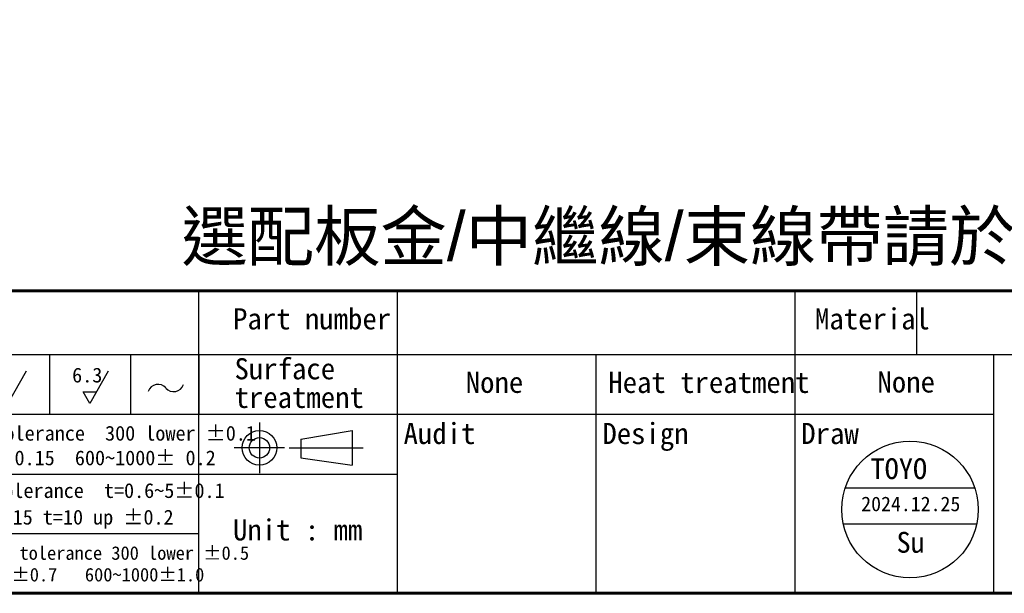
# Model space of a CAD drawing. Header units: inches. Extents: x 0 to 5655, y -2263 to 1330.
# Tile 213 of 231: x 4904 to 5025, y -295 to -224. Entities that reach past the tile are written whole.
import ezdxf
from ezdxf.enums import TextEntityAlignment as Align

# ---------------------------------------------------------------- set-up
doc = ezdxf.new("R2010")
doc.units = ezdxf.units.IN
doc.header["$MEASUREMENT"] = 0
doc.linetypes.add('SLD-實線', pattern=[0])
doc.layers.add('AM_0', color=7, linetype='Continuous', lineweight=30)
doc.layers.add('BORDER', color=7, linetype='Continuous')
doc.layers.add('圖框', color=7, linetype='SLD-實線')
doc.styles.get("Standard").update_dxf_attribs({"font": 'arial.ttf'})
doc.styles.add('標題欄', font='txt')

# ---------------------------------------------------------------- blocks, each defined once
blk = doc.blocks.new('A4-英文圖框-橫式')
at = {"layer": 'BORDER', "color": 123, "linetype": 'Continuous', "lineweight": 60, "ltscale": 25.4}
blk.add_line((2151.7, -57.78), (2549.79, -57.78), dxfattribs=at)
at = {"layer": 'BORDER', "color": 60, "linetype": 'Continuous', "ltscale": 25.4}
for p, q in [((2364.21, -57.78), (2364.21, -95.06)), ((2388.73, -65.63), (2388.73, -57.78)), ((2437.78, -65.63), (2437.78, -57.78)), ((2452.78, -65.63), (2452.78, -57.78)), ((2151.7, -65.63), (2549.79, -65.63)), ((2345.82, -65.63), (2345.82, -72.99)), ((2355.82, -65.63), (2355.82, -72.99)), ((2364.21, -65.63), (2364.21, -95.06)), ((2364.22, -65.63), (2364.22, -72.99)), ((2364.22, -65.63), (2364.22, -72.99)), ((2388.73, -95.06), (2388.73, -65.63)), ((2413.26, -95.06), (2413.26, -65.63)), ((2437.78, -95.06), (2437.78, -65.63)), ((2462.31, -95.06), (2462.31, -65.63)), ((2151.7, -72.99), (2364.21, -72.99)), ((2364.21, -72.99), (2462.31, -72.99)), ((2151.7, -80.35), (2364.21, -80.35)), ((2364.21, -80.35), (2388.73, -80.35)), ((2151.7, -87.7), (2364.21, -87.7)), ((2364.21, -95.06), (2549.79, -95.06))]:
    blk.add_line(p, q, dxfattribs=at)
at = {"layer": 'BORDER', "color": 2, "linetype": 'Continuous', "ltscale": 25.4}
for p, q in [((2342.95, -67.68), (2340.66, -71.65)), ((2353.07, -67.68), (2350.78, -71.65)), ((2350.78, -71.65), (2349.96, -70.22)), ((2349.96, -70.22), (2351.61, -70.22))]:
    blk.add_line(p, q, dxfattribs=at)
at = {"layer": 'BORDER', "color": 4, "linetype": 'Continuous', "ltscale": 25.4}
for p, q in [((2371.71, -74.01), (2371.71, -80.23)), ((2374.82, -77.12), (2368.6, -77.12)), ((2375.39, -77.12), (2384.51, -77.12))]:
    blk.add_line(p, q, dxfattribs=at)
at = {"layer": 'BORDER', "color": 7, "linetype": 'Continuous', "ltscale": 25.4}
for p, q in [((2376.83, -76.06), (2383.16, -74.99)), ((2383.16, -74.99), (2383.16, -79.24)), ((2376.83, -76.06), (2376.83, -78.37)), ((2376.83, -78.37), (2383.16, -79.24))]:
    blk.add_line(p, q, dxfattribs=at)
at = {"layer": 'BORDER', "color": 123, "linetype": 'Continuous', "lineweight": 60, "ltscale": 25.4}
blk.add_lwpolyline([(2151.7, 188.79), (2555.09, 188.79), (2555.09, -95.06), (2151.7, -95.06)], close=True, dxfattribs=at)
at = {"layer": 'BORDER', "color": 7, "linetype": 'Continuous', "ltscale": 25.4}
for radius in [2.13, 1.26]:
    blk.add_circle((2371.71, -77.12), radius, dxfattribs=at)
at = {"layer": 'BORDER', "color": 2, "linetype": 'Continuous', "ltscale": 25.4}
for centre, start, end in [((2359.2, -70.55), 39.8056, 162.5792), ((2361.14, -68.94), 219.8056, 342.5792)]:
    blk.add_arc(centre, 1.26, start, end, dxfattribs=at)
at = {"layer": '圖框', "style": '標題欄'}
for s, height, p in [('Part number', 2.6053, (2368.46, -59.91)), (' Material', 2.605, (2438.46, -59.91)), ('Surface', 2.605, (2368.64, -66.07)), ('6.3', 1.824, (2348.61, -67.24)), ('Heat treatment', 2.6053, (2414.74, -67.75)), ('treatment', 2.605, (2368.64, -69.6)), ('Audit', 2.605, (2389.49, -74.05)), ('Design', 2.605, (2414.01, -74.05)), ('Draw', 2.605, (2438.54, -74.05)), ('Vernier tolerance  300 lower %%P0.1', 1.8237, (2329.1, -74.41)), ('300~600%%P 0.15  600~1000%%P 0.2', 1.8237, (2329.1, -77.45)), ('Vernier tolerance  t=0.6~5%%P0.1', 1.8237, (2328.96, -81.48)), ('t=6~10%%P0.15 t=10 up %%P0.2', 1.8237, (2328.87, -84.76)), ('Unit : mm', 2.605, (2368.45, -85.94)), ('Vernier tolerance 300 lower %%P0.5  ', 1.6654, (2333.05, -89.26)), ('300~600%%P0.7   600~1000%%P1.0', 1.6654, (2333.19, -91.93))]:
    blk.add_text(s, height=height, dxfattribs=at).set_placement(p, align=Align.TOP_LEFT)

msp = doc.modelspace()

# ---------------------------------------------------------------- linework, layer by layer
at = {"color": 1}
for p, q in [((5005.359, -281.539), (5021.329, -281.539)), ((5005.105, -286), (5021.583, -286))]:
    msp.add_line(p, q, dxfattribs=at)
msp.add_circle((5013.344, -284.232), 8.427, dxfattribs=at)

# ---------------------------------------------------------------- block references
msp.add_blockref('A4-英文圖框-橫式', (2561.395, -199.497))

# ---------------------------------------------------------------- texts
at = {"layer": 'AM_0', "insert": (5108.186, -254.281), "char_height": 6, "attachment_point": 9}
msp.add_mtext_dynamic_manual_height_columns('{\\fPMingLiU|b0|i0|c136|p18;選配板金}/{\\fPMingLiU|b0|i0|c136|p18;中繼線}/{\\fPMingLiU|b0|i0|c136|p18;束線帶請於出貨時預先與夾爪組裝}', width=218.23164, gutter_width=1, heights=[0], dxfattribs=at)
at = {"layer": '圖框', "style": '標題欄'}
for p in [(4958.552, -267.242), (5009.332, -267.195)]:
    msp.add_text('None', height=2.6053, dxfattribs=at).set_placement(p, align=Align.TOP_LEFT)
at = {"layer": '圖框', "color": 1, "style": '標題欄'}
msp.add_text('TOYO', height=2.5673, dxfattribs=at).set_placement((5008.476, -277.91), align=Align.TOP_LEFT)
for s, height, p in [('2024.12.25', 1.7971, (5013.44, -283.533)), ('Su', 2.5673, (5013.43, -288.273))]:
    msp.add_text(s, height=height, dxfattribs=at).set_placement(p, align=Align.MIDDLE_CENTER)

doc.saveas('drawing.dxf')
